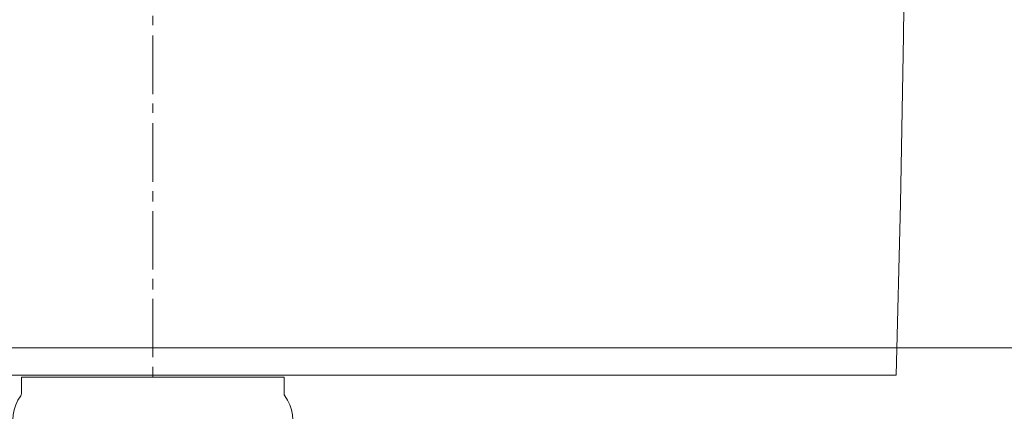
# Model space of a CAD drawing. Header units: millimetres. Extents: x -1893473 to 1546619, y -568027 to 942944.
# Tile 99 of 256: x 153343 to 153576, y -464544 to -464451. Entities that reach past the tile are written whole.
import ezdxf
from ezdxf.enums import TextEntityAlignment as Align

# ---------------------------------------------------------------- set-up
doc = ezdxf.new("R2010")
doc.units = ezdxf.units.MM
doc.header["$LTSCALE"] = 0.2
doc.linetypes.add('HIDDEN2', pattern=[4.7625, 3.175, -1.5875])
doc.layers.get('0').update_dxf_attribs({"lineweight": 0})
for name, color, linetype, lineweight in [('!! 0_Opis_pom', 9, 'Continuous', 13), ('!! 1_OPIS POM NOWE', 140, 'Continuous', 5), ('!! 2_wypos-sanitarne', 240, 'Continuous', 9), ('P-Opis nadproża', 150, 'Continuous', 9)]:
    doc.layers.add(name, color=color, linetype=linetype, lineweight=lineweight)
doc.layers.add('!! 2_WYBURZENIA DO REMONTU', color=7, linetype='Continuous', lineweight=0, true_color=0x4d4d4d, plot=False)
doc.layers.add('!!_@ wypos sanit nd', color=7, linetype='Continuous', lineweight=0, plot=False)
doc.layers.add('Powierzchnia', color=140, linetype='Continuous', lineweight=5, plot=False)
doc.styles.add('ARIAL', font='tahoma.ttf')

# ---------------------------------------------------------------- blocks, each defined once
blk = doc.blocks.new('A$Cff2eaf8b')
blk.add_lwpolyline([(-0.04, -0.0685), (-0.03255, -0.0685, 0.236962), (-0.03118, -0.07775, -0.154353), (-0.031, -0.07832), (-0.031, -0.08218), (0.031, -0.08218), (0.031, -0.07832, -0.154353), (0.03118, -0.07775, 0.236962), (0.03255, -0.0685), (0.04, -0.0685)], format="xyb")
blk = doc.blocks.new('A$C6ce7c513')
at = {"lineweight": 0}
for points in [[(0, 0), (0, -0.00246)], [(-0.17548, -0.00049), (-0.17646, -0.04094), (-0.1772, -0.08064), (-0.1777, -0.11986)], [(-0.17548, -0.00049), (0.17547, -0.00049)], [(0, -0.00469), (0, -0.0185)], [(0, -0.02072), (0, -0.02318)], [(0, -0.0254), (0, -0.03921)], [(0, -0.04143), (0, -0.0439)], [(0, -0.04612), (0, -0.05993)], [(0, -0.0624), (0, -0.06461)], [(0, -0.06683), (0, -0.08064)], [(0, -0.08311), (0, -0.08533)]]:
    blk.add_lwpolyline(points, dxfattribs=at)
blk = doc.blocks.new('A$C2EB40A8D')
at = {"layer": '!! 2_WYBURZENIA DO REMONTU', "linetype": 'HIDDEN2', "ltscale": 3}
blk.add_arc((-9421.12989, 29577.51397), 700, 89.99999996, 179.99999996, dxfattribs=at)
at = {"layer": 'Powierzchnia'}
blk.add_lwpolyline([(-11771.12989, 29872.91225), (-9741.12989, 29872.91225), (-9741.12989, 30502.91225), (-8651.12989, 30502.91225), (-8651.12989, 32552.91225), (-11771.12989, 32552.91225)], close=True, dxfattribs=at)
at = {"layer": '!! 2_wypos-sanitarne', "xscale": 1000, "yscale": 1000, "zscale": 1000, "rotation": 180}
blk.add_blockref('A$C6ce7c513', (-10293.35353, 29865.99847), dxfattribs=at)
at = {"layer": '!!_@ wypos sanit nd', "xscale": 1000, "yscale": 1000, "zscale": 1000, "rotation": 180}
blk.add_blockref('A$Cff2eaf8b', (-10293.35353, 29783.81847), dxfattribs=at)
at = {"layer": '!! 0_Opis_pom', "ltscale": 0.7, "style": 'ARIAL'}
for tag, p in [('B1,21', (-891.77727, 31796.97458)), ('A1,16', (-13651.31084, 31587.95236)), ('B1,19', (-5798.61305, 31587.22944)), ('B1/17', (-9701.43347, 31565.05244)), ('1,23', (10805.41388, 31565.05244)), ('1,22', (4526.58954, 31507.65132)), ('A1,1', (-16866.13618, 31459.3792)), ('B1,18', (-7791.62894, 31330.08444)), ('B1,20', (-2961.4347, 31167.05787)), ('A1,6', (-19287.17717, 30923.71998)), ('B1,1', (14135.63445, 30913.92963)), ('B1,3', (17346.74696, 30023.81022)), ('B1,4', (29817.71501, 29157.67457)), ('A1,5', (-23454.5385, 28820.77901)), ('A1,2', (-17502.57721, 28602.57524)), ('B1,2D', (2616.16402, 28559.52261)), ('A1,15', (-13651.31084, 28261.46046)), ('B1,4', (29883.58177, 28158.35876)), ('B1,2B', (18801.54781, 27650.12382)), ('B1,2A', (13086.7373, 27376.04393)), ('A1,3', (-16846.27912, 25980.40356)), ('B1,8', (9089.53994, 25356.27639)), ('B1,6', (31915.87888, 23754.79829)), ('A1,4', (-24010.17576, 23559.17399)), ('B1,14', (-11621.32288, 23261.44183)), ('B1,13', (-3080.55208, 22924.09997)), ('B1,5', (29245.49088, 22896.69268)), ('B1,10', (3982.60923, 22874.21277)), ('B1,9', (5634.43488, 22623.92098)), ('B1,2C', (13327.26639, 22378.5328)), ('B1,7', (16398.41175, 22348.28836)), ('B1,11', (5553.20442, 20939.83877)), ('B1,12', (3693.27174, 20628.72148)), ('C1,3', (5969.08376, 16336.01084)), ('C1,2', (11955.93711, 11671.55655)), ('C1,1', (15659.17205, 11415.94196)), ('C1,4', (5140.00888, 9205.5831)), ('C1,5', (5680.4486, 6154.54995)), ('C1,10', (16327.05085, 6080.66085)), ('C1,9', (16526.57171, 3173.45283)), ('C1,6', (6367.37903, 2771.84181)), ('D0,18', (-1981.87701, -110.73158)), ('D0,7', (-13531.42299, -1159.67649)), ('C1,7', (7275.77161, -1303.00991)), ('D0,17', (2064.87671, -1345.69113)), ('D0,3', (-9324.21674, -1442.63631)), ('D0,6', (-17529.61851, -1957.37463)), ('D0,10', (-21369.4432, -2140.60378)), ('D,09', (-12990.08379, -2746.32902)), ('D0,2', (-5516.19514, -3101.87722)), ('D0,16', (2266.73061, -3284.15369)), ('D0,8', (-14357.79539, -3567.69719)), ('D0,5', (-10461.54478, -3629.26575)), ('D0,4', (-8396.53404, -4353.7937)), ('D0,15', (1974.41895, -5205.84774)), ('D0,1', (-5633.49598, -5662.48534)), ('D0,11', (-23334.09291, -6045.78706)), ('D0,12', (-22436.85763, -9302.9678)), ('D0,13', (-22436.85763, -11581.16526)), ('D0,14', (-13645.94445, -11884.57769))]:
    blk.add_attdef(tag, text='', height=119.68, dxfattribs=at).set_placement(p, align=Align.MIDDLE_CENTER)
at = {"layer": '!! 1_OPIS POM NOWE', "style": 'ARIAL'}
for tag, p in [('C1.7A', (7769.3756, 685.765)), ('C1.7C', (7655.80151, -2045.04756)), ('C1.8B', (10935.93068, -2107.41983)), ('C1.8A', (13897.39715, -2120.69016)), ('C1.7B', (8274.43201, -3270.18959)), ('E1.2', (16701.02923, -5331.07351)), ('E1.5E', (21974.23379, -5463.99012)), ('E1.5D', (24989.27391, -5785.36474)), ('E1.1', (8357.81567, -5851.01076)), ('E1.5C', (25222.53959, -6394.64172)), ('E1.5B', (27694.70831, -7009.86571)), ('E1.6', (5279.46063, -8141.28746)), ('E1.5A', (25547.9555, -8495.18994)), ('E1.5G', (23977.19473, -9792.46695)), ('E1.5F', (22414.7084, -9822.66389)), ('E1,4', (13935.69867, -10458.20073)), ('E1.5L', (28030.8296, -11267.7725)), ('E1.3', (5639.18862, -11994.01941)), ('E1.5H', (23988.49716, -12231.38049)), ('E1.5K', (27714.73934, -12977.98364)), ('E1.5I', (22290.68736, -13989.9049)), ('E1.5J', (27095.71534, -16088.17469))]:
    blk.add_attdef(tag, text='', height=119.68, dxfattribs=at).set_placement(p, align=Align.MIDDLE_CENTER)

msp = doc.modelspace()

# ---------------------------------------------------------------- block references
at = {"layer": 'P-Opis nadproża', "color": 4}
msp.add_blockref('A$C2EB40A8D', (163667.94092, -494401.63474), dxfattribs=at)

doc.saveas('drawing.dxf')
